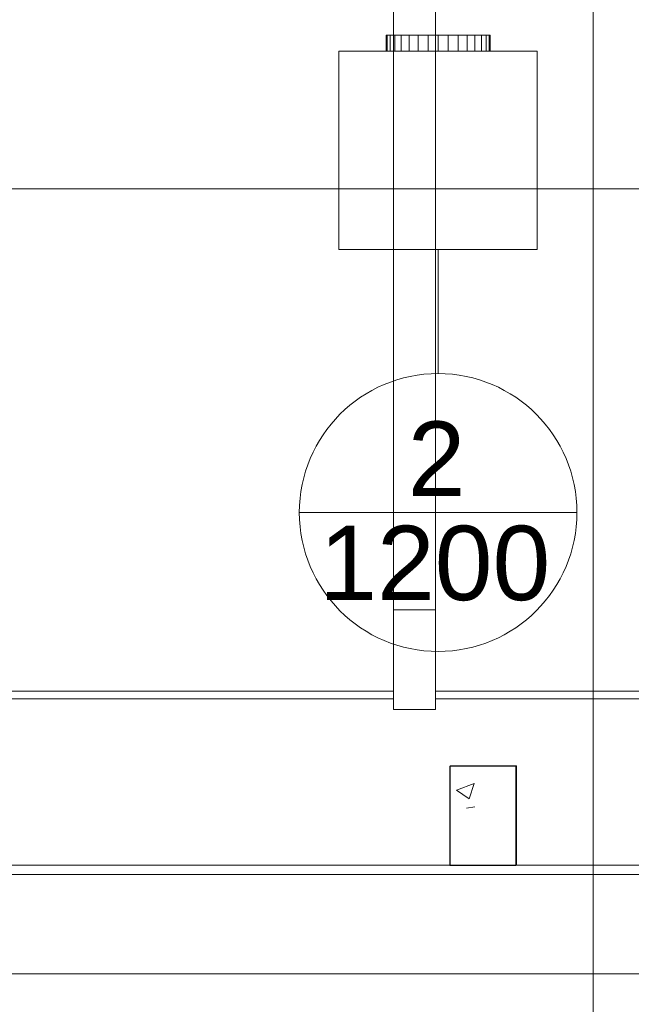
# Model space of a CAD drawing. Header units: metres. Extents: x 2.9 to 42.3, y -72.9 to -49.3.
# Tile 227 of 256: x 21.3 to 23.1, y -68.9 to -65.9. Entities that reach past the tile are written whole.
import ezdxf

# ---------------------------------------------------------------- set-up
doc = ezdxf.new("R2010")
doc.units = ezdxf.units.M
doc.linetypes.add('Oculto 1_5', pattern=[0.0022, 0.0015, -0.0007])
for name, color, linetype, lineweight in [('A-COLS', 7, 'Continuous', 18), ('A-DETL', 7, 'Oculto 1_5', 18), ('A-GENM', 7, 'Continuous', 18), ('A-WALL', 7, 'Continuous', 18), ('DUTOS', 7, 'Continuous', 18), ('G-ANNO-SYMB', 7, 'Continuous', 9), ('G-IMPT', 7, 'Continuous', 18), ('S-COLS', 7, 'Continuous', 18)]:
    doc.layers.add(name, color=color, linetype=linetype, lineweight=lineweight)
doc.layers.add('M-HVAC-CDFF-IDEN', color=1, linetype='Continuous', lineweight=9, true_color=0xff0000)
doc.styles.add('Arial_2', font='arial.ttf', dxfattribs={"height": 0.225})

# ---------------------------------------------------------------- blocks, each defined once
blk = doc.blocks.new('Paredes 15 - Paredes 6-6874455-2PAV')
at = {"layer": 'A-WALL', "color": 253, "true_color": 0xaaaaaa}
for p, q in [((22.4173, -67.9396), (19.0149, -67.9396)), ((23.0387, -67.9396), (22.5437, -67.9396)), ((26.2673, -67.9396), (23.0387, -67.9396)), ((12.8908, -68.442), (31.9487, -68.442))]:
    blk.add_line(p, q, dxfattribs=at)
blk = doc.blocks.new('Modelos genéricos 24 - Modelos genéricos 2-6876269-2PAV')
at = {"layer": 'A-GENM', "color": 253, "true_color": 0xaaaaaa}
for p, q in [((22.4173, -67.6706), (22.4173, -61.4604)), ((22.5437, -61.4604), (22.5437, -67.6706)), ((22.4173, -67.9719), (22.4173, -67.6706)), ((22.5437, -67.6706), (22.4173, -67.6706)), ((22.5437, -67.6706), (22.5437, -67.9719)), ((22.5437, -67.9719), (22.4173, -67.9719))]:
    blk.add_line(p, q, dxfattribs=at)
blk = doc.blocks.new('Paredes 14 - Paredes 21-7832839-2PAV')
at = {"layer": 'A-WALL', "color": 253, "true_color": 0xaaaaaa}
for p, q in [((22.4173, -67.9156), (19.0149, -67.9156)), ((26.2673, -67.9156), (22.5437, -67.9156)), ((19.0149, -67.9396), (22.4173, -67.9396)), ((22.5437, -67.9396), (23.0387, -67.9396)), ((23.0387, -67.9396), (26.2673, -67.9396))]:
    blk.add_line(p, q, dxfattribs=at)
blk = doc.blocks.new('4 GRE - ESCOLA DE CINEMA E AUDIOVISUAL CINE REX R07_rvt-1-2PAV')
at = {"layer": 'S-COLS', "true_color": 0xaaaaaa}
h = blk.add_hatch(dxfattribs=at)
h.set_pattern_fill('FP_1', color=253, style=0, pattern_type=2)
h.set_pattern_definition([(50, (21.555, -62.929), (0.546555, -0.047815), [0.05715, -0.62865]), (355, (21.555, -62.929), (-0.10573, 0.573166), [0.04572, -0.50292]), (100.451, (21.601, -62.933), (0.44083, 0.52535), [0.04857, -0.53427]), (46.184, (21.555, -62.776), (0.81324, -0.12613), [0.08573, -0.94298]), (96.636, (21.623, -62.787), (0.71221, 0.74229), [0.07286, -0.80141]), (351.184, (21.555, -62.776), (0.71222, 0.74227), [0.06858, -0.75438]), (21, (21.631, -62.814), (0.454846, -0.306795), [0.05715, -0.62865]), (326, (21.631, -62.814), (0.185405, 0.55256), [0.04572, -0.50292]), (71.451, (21.669, -62.84), (0.64025, 0.245763), [0.04857, -0.53427]), (37.5, (21.555, -62.929), (0.009261, 0.253667), [0.02515, -0.47168, 0.02515, -0.48539, -0.50482]), (37.5, (21.555, -62.929), (0.009261, 0.253667), [-1.007, 0.02515, -0.47968]), (7.5, (21.555, -62.929), (0.200456, 0.300546), [0.02515, -0.26594, 0.02515, -0.46025, -0.1924]), (7.5, (21.555, -62.929), (0.200456, 0.300546), [-0.77648, 0.02515, -0.16726]), (327.5, (21.385, -62.929), (0.406768, -0.017188), [0.02515, -0.16535, 0.02515, -0.56921, -0.78867]), (327.5, (21.385, -62.929), (0.406768, -0.017188), [-0.78486, 0.02515, -0.76352]), (317.5, (21.309, -62.929), (0.444383, 0.07628), [0.02515, -0.2225, 0.02515, -0.36957, -0.56007]), (317.5, (21.309, -62.929), (0.444383, 0.07628), [-0.64237, 0.02515, -0.53492])])
h.paths.add_polyline_path([(22.5873, -68.4426), (22.7873, -68.4426), (22.7873, -68.1426), (22.5873, -68.1426)])
at = {"layer": 'S-COLS', "color": 253, "true_color": 0xaaaaaa}
for p, q in [((22.5873, -68.1426), (22.5873, -68.4426)), ((22.7873, -68.1426), (22.5873, -68.1426)), ((22.7873, -68.4426), (22.7873, -68.1426)), ((22.5873, -68.4426), (22.7873, -68.4426))]:
    blk.add_line(p, q, dxfattribs=at)
at = {"layer": 'A-GENM', "color": 253, "lineweight": 18, "true_color": 0xaaaaaa}
blk.add_blockref('Modelos genéricos 24 - Modelos genéricos 2-6876269-2PAV', (0, 0), dxfattribs=at)
at = {"layer": 'A-WALL', "color": 253, "lineweight": 18, "true_color": 0xaaaaaa}
for name in ['Paredes 15 - Paredes 6-6874455-2PAV', 'Paredes 14 - Paredes 21-7832839-2PAV']:
    blk.add_blockref(name, (0, 0), dxfattribs=at)
blk = doc.blocks.new('Family - P44-300274-2PAV')
at = {"layer": 'S-COLS', "color": 253, "true_color": 0xaaaaaa}
for p, q in [((-0.1, 0.15), (-0.1, -0.15)), ((0.1, 0.15), (-0.1, 0.15)), ((0.1, -0.15), (0.1, 0.15)), ((-0.1, -0.15), (0.1, -0.15))]:
    blk.add_line(p, q, dxfattribs=at)
blk = doc.blocks.new('Family - P44-301626-2PAV')
at = {"layer": 'S-COLS', "color": 253, "true_color": 0xaaaaaa}
for p, q in [((-0.1, 0.15), (-0.1, -0.15)), ((0.1, 0.15), (-0.1, 0.15)), ((0.1, -0.15), (0.1, 0.15)), ((-0.1, -0.15), (0.1, -0.15))]:
    blk.add_line(p, q, dxfattribs=at)
blk = doc.blocks.new('ESTRUTURAL CINE REX _011_IFC-1-2PAV')
at = {"layer": 'A-COLS', "color": 253, "lineweight": 18, "true_color": 0xaaaaaa}
blk.add_blockref('Family - P44-301626-2PAV', (22.6886, -68.292), dxfattribs=at)
at = {"layer": 'S-COLS', "color": 253, "lineweight": 18, "true_color": 0xaaaaaa}
blk.add_blockref('Family - P44-300274-2PAV', (22.6886, -68.292), dxfattribs=at)
blk = doc.blocks.new('VD-HM 600 - TROX_VD-H_600_dxf_QMODEL_ea4a9665_03a1_4a21_9de9_3bffcf8ca7c3-806091-2PAV')
at = {"layer": 'G-IMPT', "color": 1, "true_color": 0xff0000}
for p, q in [((0.324, 0.3), (-0.276, 0.3)), ((-0.276, 0.3), (-0.276, -0.3)), ((0.324, 0.3), (0.324, -0.3)), ((-0.324, 0.1545), (-0.324, 0.1575)), ((-0.276, 0.1575), (-0.324, 0.1575)), ((-0.324, 0.1455), (-0.324, 0.1545)), ((-0.276, 0.1545), (-0.324, 0.1545)), ((-0.324, 0.131), (-0.324, 0.1455)), ((-0.276, 0.1455), (-0.324, 0.1455)), ((-0.324, 0.1114), (-0.324, 0.131)), ((-0.276, 0.131), (-0.324, 0.131)), ((-0.324, 0.0875), (-0.324, 0.1114)), ((-0.276, 0.1114), (-0.324, 0.1114)), ((-0.324, 0.0603), (-0.324, 0.0875)), ((-0.276, 0.0875), (-0.324, 0.0875)), ((-0.324, 0.0307), (-0.324, 0.0603)), ((-0.276, 0.0603), (-0.324, 0.0603)), ((-0.324, 0.0307), (-0.324, 0)), ((-0.276, 0.0307), (-0.324, 0.0307)), ((-0.324, 0), (-0.324, -0.0307)), ((-0.276, 0), (-0.324, 0)), ((-0.324, -0.0603), (-0.324, -0.0307)), ((-0.276, -0.0307), (-0.324, -0.0307)), ((-0.324, -0.0875), (-0.324, -0.0603)), ((-0.276, -0.0603), (-0.324, -0.0603)), ((-0.324, -0.1114), (-0.324, -0.0875)), ((-0.276, -0.0875), (-0.324, -0.0875)), ((-0.324, -0.131), (-0.324, -0.1114)), ((-0.276, -0.1114), (-0.324, -0.1114)), ((-0.324, -0.1455), (-0.324, -0.131)), ((-0.276, -0.131), (-0.324, -0.131)), ((-0.324, -0.1545), (-0.324, -0.1455)), ((-0.276, -0.1455), (-0.324, -0.1455)), ((-0.324, -0.1575), (-0.324, -0.1545)), ((-0.276, -0.1545), (-0.324, -0.1545)), ((-0.276, -0.1575), (-0.324, -0.1575)), ((0.324, -0.3), (-0.276, -0.3))]:
    blk.add_line(p, q, dxfattribs=at)
blk = doc.blocks.new('VD-HM 600 - TROX_VD-H_600_dxf-806090-2PAV')
blk.add_blockref('VD-HM 600 - TROX_VD-H_600_dxf_QMODEL_ea4a9665_03a1_4a21_9de9_3bffcf8ca7c3-806091-2PAV', (0, 0))
blk = doc.blocks.new('VD-HM 600 - TROX_VD-H_600_dxf_QMODEL_ea4a9665_03a1_4a21_9de9_3bffcf8ca7c3-V97-2PAV')
at = {"layer": 'A-DETL', "color": 1, "linetype": 'Continuous', "true_color": 0xff0000}
for p, q in [((-0.276, 0.1545), (-0.324, 0.1545)), ((-0.276, 0.1455), (-0.324, 0.1455)), ((-0.276, 0.131), (-0.324, 0.131)), ((-0.276, 0.1114), (-0.324, 0.1114)), ((-0.276, 0.0875), (-0.324, 0.0875)), ((-0.276, 0.0603), (-0.324, 0.0603)), ((-0.276, 0.0307), (-0.324, 0.0307)), ((-0.276, 0), (-0.324, 0)), ((-0.276, -0.0307), (-0.324, -0.0307)), ((-0.276, -0.0603), (-0.324, -0.0603)), ((-0.276, -0.0875), (-0.324, -0.0875)), ((-0.276, -0.1114), (-0.324, -0.1114)), ((-0.276, -0.131), (-0.324, -0.131)), ((-0.276, -0.1455), (-0.324, -0.1455)), ((-0.276, -0.1545), (-0.324, -0.1545))]:
    blk.add_line(p, q, dxfattribs=at)
at = {"layer": 'G-IMPT', "color": 1, "true_color": 0xff0000}
for p, q in [((0.324, 0.3), (-0.276, 0.3)), ((-0.276, 0.3), (-0.276, -0.3)), ((0.324, 0.3), (0.324, -0.3)), ((-0.324, 0.1545), (-0.324, 0.1575)), ((-0.276, 0.1575), (-0.324, 0.1575)), ((-0.324, 0.1455), (-0.324, 0.1545)), ((-0.276, 0.1545), (-0.324, 0.1545)), ((-0.324, 0.131), (-0.324, 0.1455)), ((-0.276, 0.1455), (-0.324, 0.1455)), ((-0.324, 0.1114), (-0.324, 0.131)), ((-0.276, 0.131), (-0.324, 0.131)), ((-0.324, 0.0875), (-0.324, 0.1114)), ((-0.276, 0.1114), (-0.324, 0.1114)), ((-0.324, 0.0603), (-0.324, 0.0875)), ((-0.276, 0.0875), (-0.324, 0.0875)), ((-0.324, 0.0307), (-0.324, 0.0603)), ((-0.276, 0.0603), (-0.324, 0.0603)), ((-0.324, 0.0307), (-0.324, 0)), ((-0.276, 0.0307), (-0.324, 0.0307)), ((-0.324, 0), (-0.324, -0.0307)), ((-0.276, 0), (-0.324, 0)), ((-0.324, -0.0603), (-0.324, -0.0307)), ((-0.276, -0.0307), (-0.324, -0.0307)), ((-0.324, -0.0875), (-0.324, -0.0603)), ((-0.276, -0.0603), (-0.324, -0.0603)), ((-0.324, -0.1114), (-0.324, -0.0875)), ((-0.276, -0.0875), (-0.324, -0.0875)), ((-0.324, -0.131), (-0.324, -0.1114)), ((-0.276, -0.1114), (-0.324, -0.1114)), ((-0.324, -0.1455), (-0.324, -0.131)), ((-0.276, -0.131), (-0.324, -0.131)), ((-0.324, -0.1545), (-0.324, -0.1455)), ((-0.276, -0.1455), (-0.324, -0.1455)), ((-0.324, -0.1575), (-0.324, -0.1545)), ((-0.276, -0.1545), (-0.324, -0.1545)), ((-0.276, -0.1575), (-0.324, -0.1575)), ((0.324, -0.3), (-0.276, -0.3))]:
    blk.add_line(p, q, dxfattribs=at)
blk = doc.blocks.new('VD-HM 600 - TROX_VD-H_600_dxf-V108-2PAV')
for name in ['VD-HM 600 - TROX_VD-H_600_dxf_QMODEL_ea4a9665_03a1_4a21_9de9_3bffcf8ca7c3-806091-2PAV', 'VD-HM 600 - TROX_VD-H_600_dxf_QMODEL_ea4a9665_03a1_4a21_9de9_3bffcf8ca7c3-V97-2PAV']:
    blk.add_blockref(name, (0, 0))
blk = doc.blocks.new('VD-HM 600 - VD-HM 600-V109-2PAV')
for name in ['VD-HM 600 - TROX_VD-H_600_dxf-806090-2PAV', 'VD-HM 600 - TROX_VD-H_600_dxf-V108-2PAV']:
    blk.add_blockref(name, (-0.02375, 0))
blk = doc.blocks.new('M_Identificador de terminal de ar_BTS - Em caixas-852561-2PAV')
at = {"layer": 'M-HVAC-CDFF-IDEN'}
blk.add_line((-0.0056, 0), (0.0056, 0), dxfattribs=at)
blk.add_circle((0, 0), 0.0056, dxfattribs=at)

msp = doc.modelspace()

# ---------------------------------------------------------------- linework, layer by layer
at = {"layer": 'DUTOS', "color": 96, "true_color": 0x008000}
for p, q in [((36.0954, -68.4702), (16.755, -68.4702)), ((36.0954, -68.7702), (16.755, -68.7702))]:
    msp.add_line(p, q, dxfattribs=at)
at = {"layer": 'G-ANNO-SYMB'}
for p, q in [((23.0213, -50.5084), (23.0213, -72.4368)), ((4.1178, -66.3976), (40.6306, -66.3976))]:
    msp.add_line(p, q, dxfattribs=at)
at = {"layer": 'M-HVAC-CDFF-IDEN'}
msp.add_line((22.552, -66.5809), (22.552, -66.9559), dxfattribs=at)

# ---------------------------------------------------------------- block references
at = {"lineweight": 5}
for name in ['4 GRE - ESCOLA DE CINEMA E AUDIOVISUAL CINE REX R07_rvt-1-2PAV', 'ESTRUTURAL CINE REX _011_IFC-1-2PAV']:
    msp.add_blockref(name, (0, 0), dxfattribs=at)
at = {"layer": 'A-DETL', "color": 1, "linetype": 'Continuous', "true_color": 0xff0000, "rotation": 269.9999999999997}
msp.add_blockref('VD-HM 600 - VD-HM 600-V109-2PAV', (22.552, -66.2807), dxfattribs=at)
at = {"layer": 'M-HVAC-CDFF-IDEN', "xscale": 74.99999999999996, "yscale": 74.99999999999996, "zscale": 74.99999999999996}
msp.add_blockref('M_Identificador de terminal de ar_BTS - Em caixas-852561-2PAV', (22.552, -67.3759), dxfattribs=at)

# ---------------------------------------------------------------- texts
at = {"layer": 'M-HVAC-CDFF-IDEN', "color": 7, "char_height": 0.225, "attachment_point": 1, "style": 'Arial_2'}
for s, insert, width in [('2', (22.4598, -67.1008), 0.216456), ('1200', (22.1921, -67.4159), 0.865822)]:
    msp.add_mtext(s, dxfattribs=dict(at, insert=insert, width=width))

doc.saveas('drawing.dxf')
